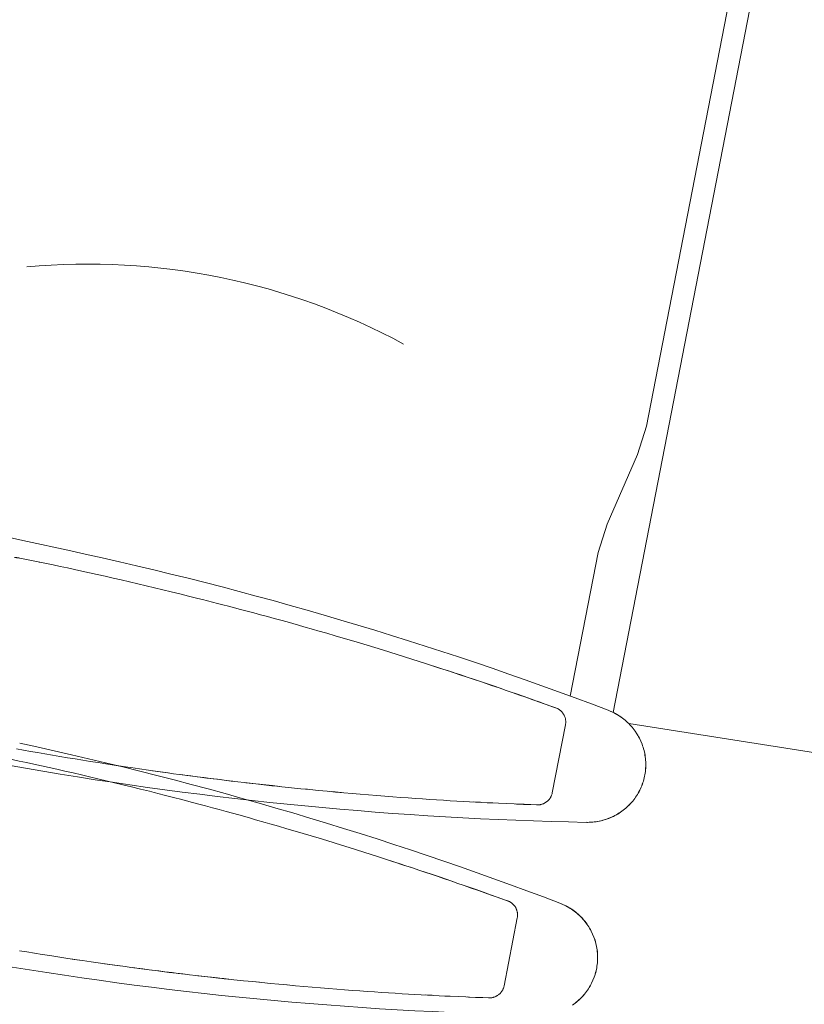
# Model space of a CAD drawing. Header units: inches. Extents: x -2078 to 109126, y -964 to 6385.
# Tile 245 of 256: x 37072 to 37085, y 3916 to 3932. Entities that reach past the tile are written whole.
import ezdxf

# ---------------------------------------------------------------- set-up
doc = ezdxf.new("R2010")
doc.units = ezdxf.units.IN
doc.header["$MEASUREMENT"] = 0
doc.layers.add('16_dwg _2_', color=8, linetype='Continuous', lineweight=9)
doc.layers.add('A-HATCH', color=9, linetype='Continuous')

# ---------------------------------------------------------------- blocks, each defined once
blk = doc.blocks.new('16_dwg _2_-1561311-3-1st Floor - Auditorium')
at = {"color": 254, "lineweight": 9}
for p, q in [((176993.897, 507970.36), (176994.223, 507979.299)), ((177010.765, 507970.075), (176994.027, 507970.075)), ((176994.155, 507969.342), (176996.531, 507969.342)), ((176992.183, 507968.238), (176992.168, 507968.134)), ((177010.736, 507968.238), (177010.722, 507968.134)), ((176991.909, 507965.993), (176991.893, 507965.836)), ((177010.462, 507965.993), (177010.446, 507965.836)), ((176991.651, 507962.51), (176991.645, 507962.363)), ((177010.205, 507962.51), (177010.198, 507962.363)), ((176994.644, 507960.529), (176994.643, 507960.584)), ((176994.645, 507960.462), (176994.645, 507960.473)), ((176994.647, 507960.2), (176994.647, 507960.253))]:
    blk.add_line(p, q, dxfattribs=at)
at = {"color": 254, "lineweight": 9, "flags": 128}
for points in [[(176994.046, 507969.988), (176994.042, 507970.01), (176994.037, 507970.037), (176994.03, 507970.063), (176994.023, 507970.089), (176994.015, 507970.115), (176994.007, 507970.141), (176993.998, 507970.166), (176993.988, 507970.191), (176993.977, 507970.216), (176993.965, 507970.241), (176993.953, 507970.265), (176993.941, 507970.289), (176993.927, 507970.312), (176993.913, 507970.335), (176993.899, 507970.358), (176993.883, 507970.38), (176993.867, 507970.401), (176993.851, 507970.423), (176993.834, 507970.443), (176993.816, 507970.464), (176993.798, 507970.483), (176993.779, 507970.502), (176993.76, 507970.521), (176993.74, 507970.539), (176993.72, 507970.557), (176993.699, 507970.574), (176993.678, 507970.59), (176993.656, 507970.605), (176993.634, 507970.62), (176993.611, 507970.635), (176993.588, 507970.649), (176993.565, 507970.662), (176993.542, 507970.674), (176993.518, 507970.686), (176993.493, 507970.697), (176993.469, 507970.707), (176993.444, 507970.717), (176993.419, 507970.726), (176993.394, 507970.734), (176993.368, 507970.741), (176993.343, 507970.748), (176993.317, 507970.754), (176993.291, 507970.759), (176993.264, 507970.764), (176993.238, 507970.768), (176993.212, 507970.771), (176993.185, 507970.773), (176993.159, 507970.774), (176993.132, 507970.775), (176993.106, 507970.775), (176993.079, 507970.774), (176993.053, 507970.773), (176993.026, 507970.771), (176993, 507970.768), (176992.974, 507970.764), (176992.948, 507970.759), (176992.922, 507970.754), (176992.896, 507970.748), (176992.87, 507970.741), (176992.844, 507970.734), (176992.819, 507970.726), (176992.794, 507970.717), (176992.769, 507970.707), (176992.745, 507970.697), (176992.72, 507970.686), (176992.697, 507970.674), (176992.673, 507970.662), (176992.65, 507970.648), (176992.627, 507970.635), (176992.604, 507970.62), (176992.582, 507970.605), (176992.561, 507970.59), (176992.539, 507970.573), (176992.519, 507970.556), (176992.498, 507970.539), (176992.479, 507970.521), (176992.459, 507970.502), (176992.44, 507970.483), (176992.422, 507970.463), (176992.405, 507970.443), (176992.387, 507970.422), (176992.371, 507970.401), (176992.355, 507970.379), (176992.34, 507970.357), (176992.325, 507970.335), (176992.311, 507970.312), (176992.298, 507970.288), (176992.285, 507970.264), (176992.273, 507970.24), (176992.261, 507970.216), (176992.251, 507970.191), (176992.241, 507970.166), (176992.232, 507970.14), (176992.223, 507970.115), (176992.215, 507970.089), (176992.208, 507970.063), (176992.202, 507970.036), (176992.196, 507970.01), (176992.192, 507969.988), (176992.197, 507970.015), (176992.203, 507970.041), (176992.209, 507970.067), (176992.217, 507970.093), (176992.224, 507970.119), (176992.233, 507970.144), (176992.242, 507970.17), (176992.252, 507970.195), (176992.263, 507970.219), (176992.275, 507970.244), (176992.287, 507970.268), (176992.3, 507970.291), (176992.313, 507970.314), (176992.327, 507970.337), (176992.342, 507970.36), (176992.357, 507970.382), (176992.373, 507970.403), (176992.39, 507970.424), (176992.407, 507970.445), (176992.424, 507970.465), (176992.443, 507970.485), (176992.461, 507970.504), (176992.481, 507970.522), (176992.5, 507970.54), (176992.521, 507970.557), (176992.541, 507970.574), (176992.563, 507970.59), (176992.584, 507970.606), (176992.606, 507970.621), (176992.629, 507970.635), (176992.651, 507970.649), (176992.675, 507970.662), (176992.698, 507970.674), (176992.722, 507970.686), (176992.746, 507970.697), (176992.771, 507970.707), (176992.795, 507970.716), (176992.82, 507970.725), (176992.846, 507970.733), (176992.871, 507970.741), (176992.897, 507970.747), (176992.922, 507970.753), (176992.948, 507970.759), (176992.974, 507970.763), (176993.001, 507970.767), (176993.027, 507970.77), (176993.053, 507970.772), (176993.08, 507970.774), (176993.106, 507970.774), (176993.132, 507970.774), (176993.159, 507970.774), (176993.185, 507970.772), (176993.212, 507970.77), (176993.238, 507970.767), (176993.264, 507970.763), (176993.29, 507970.759), (176993.316, 507970.753), (176993.342, 507970.747), (176993.367, 507970.741), (176993.393, 507970.733), (176993.418, 507970.725), (176993.443, 507970.716), (176993.468, 507970.707), (176993.492, 507970.697), (176993.516, 507970.686), (176993.54, 507970.674), (176993.564, 507970.662), (176993.587, 507970.649), (176993.61, 507970.635), (176993.632, 507970.621), (176993.654, 507970.606), (176993.676, 507970.59), (176993.697, 507970.574), (176993.718, 507970.557), (176993.738, 507970.54), (176993.758, 507970.522), (176993.777, 507970.504), (176993.796, 507970.485), (176993.814, 507970.465), (176993.832, 507970.445), (176993.849, 507970.424), (176993.865, 507970.403), (176993.881, 507970.382), (176993.897, 507970.36), (176993.911, 507970.337), (176993.925, 507970.314), (176993.939, 507970.291), (176993.952, 507970.268), (176993.964, 507970.244), (176993.975, 507970.219), (176993.986, 507970.195), (176993.996, 507970.17), (176994.005, 507970.144), (176994.014, 507970.119), (176994.022, 507970.093), (176994.029, 507970.067), (176994.036, 507970.041), (176994.041, 507970.015), (176994.046, 507969.988)], [(177012.6, 507969.988), (177012.596, 507970.01), (177012.59, 507970.037), (177012.584, 507970.063), (177012.577, 507970.089), (177012.569, 507970.115), (177012.56, 507970.141), (177012.551, 507970.166), (177012.541, 507970.191), (177012.53, 507970.216), (177012.519, 507970.241), (177012.507, 507970.265), (177012.494, 507970.289), (177012.481, 507970.312), (177012.467, 507970.335), (177012.452, 507970.358), (177012.437, 507970.38), (177012.421, 507970.401), (177012.404, 507970.423), (177012.387, 507970.443), (177012.369, 507970.464), (177012.351, 507970.483), (177012.332, 507970.502), (177012.313, 507970.521), (177012.293, 507970.539), (177012.273, 507970.557), (177012.252, 507970.574), (177012.231, 507970.59), (177012.209, 507970.605), (177012.187, 507970.62), (177012.165, 507970.635), (177012.142, 507970.649), (177012.119, 507970.662), (177012.095, 507970.674), (177012.071, 507970.686), (177012.047, 507970.697), (177012.022, 507970.707), (177011.998, 507970.717), (177011.973, 507970.726), (177011.947, 507970.734), (177011.922, 507970.741), (177011.896, 507970.748), (177011.87, 507970.754), (177011.844, 507970.759), (177011.818, 507970.764), (177011.792, 507970.768), (177011.765, 507970.771), (177011.739, 507970.773), (177011.712, 507970.774), (177011.686, 507970.775), (177011.659, 507970.775), (177011.633, 507970.774), (177011.606, 507970.773), (177011.58, 507970.771), (177011.553, 507970.768), (177011.527, 507970.764), (177011.501, 507970.759), (177011.475, 507970.754), (177011.449, 507970.748), (177011.423, 507970.741), (177011.398, 507970.734), (177011.373, 507970.726), (177011.348, 507970.717), (177011.323, 507970.707), (177011.298, 507970.697), (177011.274, 507970.686), (177011.25, 507970.674), (177011.226, 507970.662), (177011.203, 507970.648), (177011.18, 507970.635), (177011.158, 507970.62), (177011.136, 507970.605), (177011.114, 507970.59), (177011.093, 507970.573), (177011.072, 507970.556), (177011.052, 507970.539), (177011.032, 507970.521)], [(177011.015, 507970.504), (177011.034, 507970.522), (177011.054, 507970.54), (177011.074, 507970.557), (177011.095, 507970.574), (177011.116, 507970.59), (177011.138, 507970.606), (177011.16, 507970.621), (177011.182, 507970.635), (177011.205, 507970.649), (177011.228, 507970.662), (177011.252, 507970.674), (177011.275, 507970.686), (177011.3, 507970.697), (177011.324, 507970.707), (177011.349, 507970.716), (177011.374, 507970.725), (177011.399, 507970.733), (177011.424, 507970.741), (177011.45, 507970.747), (177011.476, 507970.753), (177011.502, 507970.759), (177011.528, 507970.763), (177011.554, 507970.767), (177011.58, 507970.77), (177011.607, 507970.772), (177011.633, 507970.774), (177011.659, 507970.774), (177011.686, 507970.774), (177011.712, 507970.774), (177011.739, 507970.772), (177011.765, 507970.77), (177011.791, 507970.767), (177011.818, 507970.763), (177011.844, 507970.759), (177011.87, 507970.753), (177011.895, 507970.747), (177011.921, 507970.741), (177011.946, 507970.733), (177011.972, 507970.725), (177011.997, 507970.716), (177012.021, 507970.707), (177012.046, 507970.697), (177012.07, 507970.686), (177012.094, 507970.674), (177012.117, 507970.662), (177012.14, 507970.649), (177012.163, 507970.635), (177012.186, 507970.621), (177012.208, 507970.606), (177012.229, 507970.59), (177012.251, 507970.574), (177012.271, 507970.557), (177012.292, 507970.54), (177012.311, 507970.522), (177012.331, 507970.504), (177012.349, 507970.485), (177012.368, 507970.465), (177012.385, 507970.445), (177012.402, 507970.424), (177012.419, 507970.403), (177012.435, 507970.382), (177012.45, 507970.36), (177012.465, 507970.337), (177012.479, 507970.314), (177012.492, 507970.291), (177012.505, 507970.268), (177012.517, 507970.244), (177012.529, 507970.219), (177012.539, 507970.195), (177012.55, 507970.17), (177012.559, 507970.144), (177012.568, 507970.119), (177012.575, 507970.093), (177012.583, 507970.067), (177012.589, 507970.041), (177012.595, 507970.015), (177012.6, 507969.988)], [(177010.637, 507969.342), (177008.261, 507969.342), (177007.782, 507969.396), (177006.58, 507969.668), (177006.101, 507969.721), (176998.691, 507969.721), (176998.211, 507969.668), (176997.01, 507969.396), (176996.531, 507969.342)], [(176992.318, 507969.15), (176992.301, 507969.039), (176992.303, 507969.051), (176992.318, 507969.143), (176992.318, 507969.15), (176992.319, 507969.159), (176992.321, 507969.169), (176992.324, 507969.178), (176992.327, 507969.187), (176992.33, 507969.196), (176992.333, 507969.205), (176992.337, 507969.214), (176992.341, 507969.222), (176992.346, 507969.231), (176992.351, 507969.239), (176992.356, 507969.247), (176992.361, 507969.255), (176992.367, 507969.262), (176992.373, 507969.27), (176992.379, 507969.277), (176992.386, 507969.284), (176992.393, 507969.29), (176992.4, 507969.297), (176992.407, 507969.303), (176992.415, 507969.309), (176992.423, 507969.314), (176992.431, 507969.319), (176992.439, 507969.324), (176992.448, 507969.328), (176992.456, 507969.333), (176992.465, 507969.336), (176992.474, 507969.34), (176992.483, 507969.343), (176992.492, 507969.346), (176992.501, 507969.348), (176992.51, 507969.35), (176992.52, 507969.352), (176992.529, 507969.353), (176992.539, 507969.354), (176992.548, 507969.355), (176992.558, 507969.355), (176993.681, 507969.355), (176993.69, 507969.355), (176993.7, 507969.354), (176993.709, 507969.353), (176993.719, 507969.352), (176993.728, 507969.35), (176993.737, 507969.348), (176993.747, 507969.346), (176993.756, 507969.343), (176993.765, 507969.34), (176993.774, 507969.336), (176993.782, 507969.333), (176993.791, 507969.328), (176993.799, 507969.324), (176993.808, 507969.319), (176993.816, 507969.314), (176993.823, 507969.309), (176993.831, 507969.303), (176993.838, 507969.297), (176993.846, 507969.29), (176993.852, 507969.284), (176993.859, 507969.277), (176993.865, 507969.27), (176993.872, 507969.262), (176993.877, 507969.255), (176993.883, 507969.247), (176993.888, 507969.239), (176993.893, 507969.231), (176993.897, 507969.222), (176993.901, 507969.214), (176993.905, 507969.205), (176993.909, 507969.196), (176993.912, 507969.187), (176993.915, 507969.178), (176993.917, 507969.169), (176993.919, 507969.159), (176993.921, 507969.15), (176993.932, 507969.079), (176993.949, 507968.969), (176993.926, 507969.11), (176993.921, 507969.143), (176993.921, 507969.15)], [(177010.871, 507969.15), (177010.855, 507969.039), (177010.857, 507969.051), (177010.871, 507969.143), (177010.871, 507969.15), (177010.873, 507969.159), (177010.875, 507969.169), (177010.877, 507969.178), (177010.88, 507969.187), (177010.883, 507969.196), (177010.887, 507969.205), (177010.891, 507969.214), (177010.895, 507969.222), (177010.899, 507969.231), (177010.904, 507969.239), (177010.909, 507969.247), (177010.915, 507969.255), (177010.92, 507969.262), (177010.927, 507969.27), (177010.933, 507969.277), (177010.939, 507969.284), (177010.946, 507969.29), (177010.953, 507969.297), (177010.961, 507969.303), (177010.968, 507969.309), (177010.976, 507969.314), (177010.984, 507969.319), (177010.993, 507969.324), (177011.001, 507969.328), (177011.01, 507969.333), (177011.018, 507969.336), (177011.027, 507969.34), (177011.036, 507969.343), (177011.045, 507969.346), (177011.054, 507969.348), (177011.064, 507969.35), (177011.073, 507969.352), (177011.083, 507969.353), (177011.092, 507969.354), (177011.102, 507969.355), (177011.111, 507969.355), (177012.234, 507969.355), (177012.244, 507969.355), (177012.253, 507969.354), (177012.263, 507969.353), (177012.272, 507969.352), (177012.282, 507969.35), (177012.291, 507969.348), (177012.3, 507969.346), (177012.309, 507969.343), (177012.318, 507969.34), (177012.327, 507969.336), (177012.336, 507969.333), (177012.344, 507969.328), (177012.353, 507969.324), (177012.361, 507969.319), (177012.369, 507969.314), (177012.377, 507969.309), (177012.385, 507969.303), (177012.392, 507969.297), (177012.399, 507969.29), (177012.406, 507969.284), (177012.413, 507969.277), (177012.419, 507969.27), (177012.425, 507969.262), (177012.431, 507969.255), (177012.436, 507969.247), (177012.441, 507969.239), (177012.446, 507969.231), (177012.451, 507969.222), (177012.455, 507969.214), (177012.459, 507969.205), (177012.462, 507969.196), (177012.465, 507969.187), (177012.468, 507969.178), (177012.471, 507969.169), (177012.473, 507969.159), (177012.474, 507969.15), (177012.485, 507969.079), (177012.502, 507968.969), (177012.48, 507969.11), (177012.474, 507969.143), (177012.474, 507969.15)], [(176992.265, 507968.803), (176992.27, 507968.836), (176992.286, 507968.94), (176992.301, 507969.044), (176992.284, 507968.934), (176992.267, 507968.821), (176992.261, 507968.781), (176992.243, 507968.658), (176992.224, 507968.529), (176992.211, 507968.44), (176992.198, 507968.349), (176992.184, 507968.256), (176992.171, 507968.16), (176992.157, 507968.062), (176992.144, 507967.961), (176992.13, 507967.858), (176992.115, 507967.752), (176992.101, 507967.644), (176992.087, 507967.534), (176992.073, 507967.422), (176992.058, 507967.308), (176992.044, 507967.191), (176992.029, 507967.072), (176992.014, 507966.95), (176992, 507966.825), (176991.985, 507966.697), (176991.97, 507966.566), (176991.955, 507966.434), (176991.941, 507966.3), (176991.926, 507966.166), (176991.912, 507966.031), (176991.898, 507965.896), (176991.885, 507965.76), (176991.871, 507965.622), (176991.858, 507965.482), (176991.844, 507965.336), (176991.855, 507965.443)], [(177010.819, 507968.803), (177010.824, 507968.836), (177010.839, 507968.94), (177010.855, 507969.044), (177010.838, 507968.934), (177010.82, 507968.821), (177010.814, 507968.781), (177010.796, 507968.658), (177010.777, 507968.529), (177010.764, 507968.44), (177010.751, 507968.349), (177010.738, 507968.256), (177010.724, 507968.16), (177010.711, 507968.062), (177010.697, 507967.961), (177010.683, 507967.858), (177010.669, 507967.752), (177010.655, 507967.644), (177010.64, 507967.534), (177010.626, 507967.422), (177010.612, 507967.308), (177010.597, 507967.191), (177010.582, 507967.072), (177010.568, 507966.95), (177010.553, 507966.825), (177010.538, 507966.697), (177010.523, 507966.566), (177010.509, 507966.434), (177010.494, 507966.3), (177010.48, 507966.166), (177010.466, 507966.031), (177010.452, 507965.896), (177010.438, 507965.76), (177010.425, 507965.622), (177010.411, 507965.482), (177010.398, 507965.336), (177010.408, 507965.443)], [(176994.003, 507968.609), (176993.984, 507968.735), (176993.966, 507968.855), (176993.949, 507968.969), (176993.964, 507968.865)], [(176994.014, 507968.529), (176993.998, 507968.637), (176993.98, 507968.758), (176993.964, 507968.865)], [(177012.557, 507968.609), (177012.538, 507968.735), (177012.52, 507968.855), (177012.502, 507968.969), (177012.517, 507968.865)], [(177012.567, 507968.529), (177012.552, 507968.637), (177012.533, 507968.758), (177012.517, 507968.865)], [(176994.003, 507968.609), (176994.022, 507968.478), (176994.035, 507968.388), (176994.047, 507968.301), (176994.063, 507968.183), (176994.081, 507968.055), (176994.094, 507967.963), (176994.107, 507967.865), (176994.121, 507967.758), (176994.138, 507967.638), (176994.124, 507967.745), (176994.11, 507967.85), (176994.103, 507967.902), (176994.089, 507968.004), (176994.075, 507968.103), (176994.062, 507968.2)], [(176994.062, 507968.2), (176994.047, 507968.301), (176994.032, 507968.406), (176994.014, 507968.529)], [(177012.557, 507968.609), (177012.576, 507968.478), (177012.589, 507968.388), (177012.6, 507968.301), (177012.617, 507968.183), (177012.635, 507968.055), (177012.647, 507967.963), (177012.661, 507967.865), (177012.675, 507967.758), (177012.692, 507967.638), (177012.677, 507967.745), (177012.663, 507967.85), (177012.657, 507967.902), (177012.643, 507968.004), (177012.629, 507968.103), (177012.615, 507968.2)], [(177012.615, 507968.2), (177012.6, 507968.301), (177012.585, 507968.406), (177012.567, 507968.529)], [(176994.195, 507967.19), (176994.181, 507967.305), (176994.166, 507967.419), (176994.152, 507967.53), (176994.138, 507967.638), (176994.153, 507967.515), (176994.171, 507967.377), (176994.189, 507967.23), (176994.208, 507967.074)], [(177012.748, 507967.19), (177012.734, 507967.305), (177012.72, 507967.419), (177012.706, 507967.53), (177012.692, 507967.638), (177012.707, 507967.515), (177012.724, 507967.377), (177012.743, 507967.23), (177012.762, 507967.074)], [(176994.253, 507966.705), (176994.238, 507966.829), (176994.224, 507966.952), (176994.209, 507967.072), (176994.195, 507967.19)], [(177012.806, 507966.705), (177012.792, 507966.829), (177012.777, 507966.952), (177012.763, 507967.072), (177012.748, 507967.19)], [(176994.322, 507966.077), (176994.308, 507966.204), (176994.295, 507966.329), (176994.281, 507966.455), (176994.267, 507966.58), (176994.253, 507966.705)], [(177012.875, 507966.077), (177012.862, 507966.204), (177012.848, 507966.329), (177012.834, 507966.455), (177012.821, 507966.58), (177012.806, 507966.705)], [(176994.348, 507965.817), (176994.335, 507965.948), (176994.322, 507966.077)], [(177012.902, 507965.817), (177012.888, 507965.948), (177012.875, 507966.077)], [(176994.401, 507965.265), (176994.388, 507965.406), (176994.375, 507965.545), (176994.362, 507965.682), (176994.348, 507965.817)], [(177012.954, 507965.265), (177012.941, 507965.406), (177012.928, 507965.545), (177012.915, 507965.682), (177012.902, 507965.817)], [(176991.844, 507965.336), (176991.83, 507965.184), (176991.816, 507965.027), (176991.809, 507964.946), (176991.802, 507964.863), (176991.795, 507964.779), (176991.788, 507964.691), (176991.781, 507964.601), (176991.774, 507964.508), (176991.766, 507964.411), (176991.758, 507964.307), (176991.75, 507964.199), (176991.742, 507964.089), (176991.735, 507963.977), (176991.727, 507963.863), (176991.719, 507963.752), (176991.713, 507963.646), (176991.706, 507963.544), (176991.7, 507963.445), (176991.694, 507963.35), (176991.689, 507963.26), (176991.684, 507963.172), (176991.68, 507963.088), (176991.671, 507962.928), (176991.667, 507962.851), (176991.66, 507962.702), (176991.653, 507962.559), (176991.647, 507962.42), (176991.641, 507962.285), (176991.636, 507962.152), (176991.631, 507962.022), (176991.626, 507961.895), (176991.622, 507961.77), (176991.618, 507961.645), (176991.615, 507961.521), (176991.611, 507961.396), (176991.608, 507961.272), (176991.605, 507961.149), (176991.603, 507961.028), (176991.6, 507960.91), (176991.598, 507960.794), (176991.597, 507960.681)], [(177010.398, 507965.336), (177010.384, 507965.184), (177010.37, 507965.027), (177010.363, 507964.946), (177010.356, 507964.863), (177010.349, 507964.779), (177010.342, 507964.691), (177010.334, 507964.601), (177010.327, 507964.508), (177010.32, 507964.411), (177010.312, 507964.307), (177010.304, 507964.199), (177010.296, 507964.089), (177010.288, 507963.977), (177010.28, 507963.863), (177010.273, 507963.752), (177010.266, 507963.646), (177010.26, 507963.544), (177010.254, 507963.445), (177010.248, 507963.35), (177010.243, 507963.26), (177010.238, 507963.172), (177010.233, 507963.088), (177010.225, 507962.928), (177010.221, 507962.851), (177010.213, 507962.702), (177010.207, 507962.559), (177010.2, 507962.42), (177010.195, 507962.285), (177010.189, 507962.152), (177010.184, 507962.022), (177010.18, 507961.895), (177010.176, 507961.77), (177010.172, 507961.645), (177010.168, 507961.521)], [(176994.605, 507962.102), (176994.599, 507962.24), (176994.593, 507962.379), (176994.587, 507962.518), (176994.581, 507962.658), (176994.574, 507962.801), (176994.566, 507962.948), (176994.558, 507963.102), (176994.554, 507963.181), (176994.549, 507963.263), (176994.544, 507963.347), (176994.539, 507963.434), (176994.534, 507963.524), (176994.528, 507963.618), (176994.521, 507963.717), (176994.515, 507963.819), (176994.507, 507963.928), (176994.499, 507964.041), (176994.491, 507964.154), (176994.483, 507964.269), (176994.474, 507964.384), (176994.466, 507964.494), (176994.458, 507964.598), (176994.45, 507964.698), (176994.442, 507964.792), (176994.435, 507964.88), (176994.421, 507965.043), (176994.414, 507965.119), (176994.401, 507965.265)], [(177013.158, 507962.102), (177013.153, 507962.24), (177013.147, 507962.379), (177013.141, 507962.518), (177013.134, 507962.658), (177013.127, 507962.801), (177013.12, 507962.948), (177013.112, 507963.102), (177013.107, 507963.181), (177013.103, 507963.263), (177013.098, 507963.347), (177013.093, 507963.434), (177013.087, 507963.524), (177013.081, 507963.618), (177013.075, 507963.717), (177013.068, 507963.819), (177013.061, 507963.928), (177013.053, 507964.041), (177013.045, 507964.154), (177013.036, 507964.269), (177013.028, 507964.384), (177013.019, 507964.494), (177013.011, 507964.598), (177013.003, 507964.698), (177012.995, 507964.792), (177012.988, 507964.88), (177012.974, 507965.043), (177012.967, 507965.119), (177012.954, 507965.265)], [(176991.814, 507964.993), (176991.804, 507964.872), (176991.795, 507964.763), (176991.787, 507964.664), (176991.777, 507964.545), (176991.769, 507964.441)], [(177010.367, 507964.993), (177010.357, 507964.872), (177010.348, 507964.763), (177010.34, 507964.664), (177010.331, 507964.545), (177010.322, 507964.441)], [(176991.753, 507964.229), (176991.745, 507964.121), (176991.738, 507964.021), (176991.73, 507963.905), (176991.723, 507963.806), (176991.716, 507963.694), (176991.708, 507963.569), (176991.702, 507963.478), (176991.697, 507963.381)], [(177010.306, 507964.229), (177010.299, 507964.121), (177010.292, 507964.021), (177010.284, 507963.905), (177010.277, 507963.806), (177010.269, 507963.694), (177010.262, 507963.569), (177010.256, 507963.478), (177010.25, 507963.381)], [(176991.684, 507963.163), (176991.677, 507963.043), (176991.671, 507962.916)], [(177010.238, 507963.163), (177010.231, 507963.043), (177010.224, 507962.916)], [(176994.635, 507961.051), (176994.633, 507961.173), (176994.63, 507961.299), (176994.626, 507961.427), (176994.623, 507961.557), (176994.619, 507961.691), (176994.614, 507961.827), (176994.61, 507961.964), (176994.605, 507962.102)], [(177013.189, 507961.051), (177013.186, 507961.173), (177013.183, 507961.299), (177013.18, 507961.427), (177013.176, 507961.557), (177013.172, 507961.691), (177013.168, 507961.827), (177013.163, 507961.964), (177013.158, 507962.102)], [(176994.64, 507960.813), (176994.638, 507960.93), (176994.635, 507961.051)], [(177013.193, 507960.813), (177013.191, 507960.93), (177013.189, 507961.051)], [(176991.279, 507959.166), (176991.281, 507959.263), (176991.285, 507959.408), (176991.294, 507959.806), (176991.299, 507960.026), (176991.316, 507960.883)], [(176994.922, 507960.883), (176994.936, 507960.211), (176994.941, 507959.937), (176994.945, 507959.764), (176994.956, 507959.298)], [(176994.641, 507960.058), (176994.643, 507960.065), (176994.643, 507960.073), (176994.644, 507960.08), (176994.645, 507960.087), (176994.646, 507960.094), (176994.646, 507960.1), (176994.646, 507960.107), (176994.647, 507960.113), (176994.647, 507960.125), (176994.647, 507960.144), (176994.647, 507960.137), (176994.647, 507960.144), (176994.647, 507960.253), (176994.646, 507960.362), (176994.645, 507960.473), (176994.643, 507960.584), (176994.642, 507960.697), (176994.64, 507960.813)]]:
    blk.add_lwpolyline(points, dxfattribs=at)
at = {"color": 254, "lineweight": 9}
for centre, radius, start, end in [((177051.996, 507959.642), 60.693, 170.18515, 178.82805), ((176934.242, 507959.642), 60.693, 1.17195, 9.81485), ((177070.55, 507959.642), 60.693, 170.18515, 178.82805), ((176952.796, 507959.642), 60.693, 1.17195, 9.81485), ((176989.012, 507962.371), 10.732, 343.6546, 17.4805)]:
    blk.add_arc(centre, radius, start, end, dxfattribs=at)
blk = doc.blocks.new('W3RFVW29R')
at = {"layer": '16_dwg _2_', "color": 250, "extrusion": (0, 0, -1), "zscale": -1, "rotation": 100.9999999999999}
for p in [(523973.108, -72928.684), (523977.43, -72950.03)]:
    blk.add_blockref('16_dwg _2_-1561311-3-1st Floor - Auditorium', p, dxfattribs=at)

msp = doc.modelspace()

# ---------------------------------------------------------------- block references
at = {"layer": 'A-HATCH'}
msp.add_blockref('W3RFVW29R', (28645.88, 32.751), dxfattribs=at)

doc.saveas('drawing.dxf')
